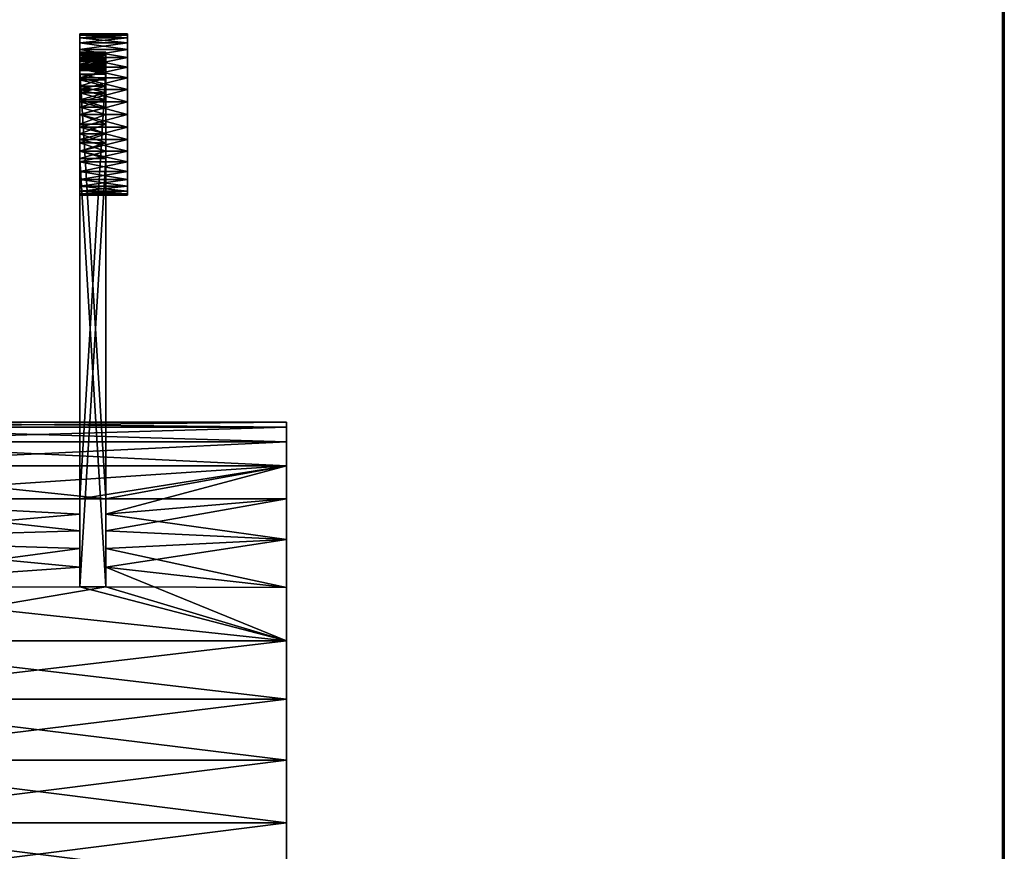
# Model space of a CAD drawing. Extents: x -4.8 to 55.9, y -3 to 25.9.
# Tile 255 of 256: x 48.9 to 54, y 16.6 to 20.9. Entities that reach past the tile are written whole.
import ezdxf

# ---------------------------------------------------------------- set-up
doc = ezdxf.new("R2010")
doc.units = 0

# ---------------------------------------------------------------- blocks, each defined once
blk = doc.blocks.new('Box-638355a3-c890-4fd0-b728-b39c41c250b5')
at = {"color": 253, "linetype": 'Continuous', "true_color": 0xa0a0a0, "transparency": 33554687}
mesh = blk.add_polyface(dxfattribs=at)
corners = [(0, 0), (54, 0), (54, 24), (0, 24), (0, 0, 0.01), (54, 0, 0.01), (54, 24, 0.01), (0, 24, 0.01)]
mesh.append_faces([[corners[k] for k in face] for face in [(0, 1, 2, 3), (4, 5, 6, 7), (0, 1, 5, 4), (1, 2, 6, 5), (2, 3, 7, 6), (3, 0, 4, 7)]], dxfattribs={"color": 253})
blk = doc.blocks.new('Box-07747896-d056-4941-b30d-9d22ee5c5ea8')
at = {"color": 253, "linetype": 'Continuous', "true_color": 0xa0a0a0, "transparency": 33554687}
mesh = blk.add_polyface(dxfattribs=at)
corners = [(0, 0), (54, 0), (54, 24), (0, 24), (0, 0, 0.01), (54, 0, 0.01), (54, 24, 0.01), (0, 24, 0.01)]
mesh.append_faces([[corners[k] for k in face] for face in [(0, 1, 2, 3), (4, 5, 6, 7), (0, 1, 5, 4), (1, 2, 6, 5), (2, 3, 7, 6), (3, 0, 4, 7)]], dxfattribs={"color": 253})
blk = doc.blocks.new('Box-6055cdb0-c787-41a5-9ab7-30b7c90fd213')
at = {"color": 253, "linetype": 'Continuous', "true_color": 0xa0a0a0, "transparency": 33554687}
mesh = blk.add_polyface(dxfattribs=at)
corners = [(0, 0), (0.01, 0), (0.01, 24), (0, 24), (0, 0, 21), (0.01, 0, 21), (0.01, 24, 21), (0, 24, 21)]
mesh.append_faces([[corners[k] for k in face] for face in [(0, 1, 2, 3), (4, 5, 6, 7), (0, 1, 5, 4), (1, 2, 6, 5), (2, 3, 7, 6), (3, 0, 4, 7)]], dxfattribs={"color": 253})
blk = doc.blocks.new('8e6bfa97-ff45-4f4a-9ec3-150c76c71b82')
at = {"linetype": 'Continuous', "transparency": 33554687}
for name, p in [('Box-638355a3-c890-4fd0-b728-b39c41c250b5', (0, 0)), ('Box-07747896-d056-4941-b30d-9d22ee5c5ea8', (0, 0, 20.99)), ('Box-6055cdb0-c787-41a5-9ab7-30b7c90fd213', (53.99, 0))]:
    blk.add_blockref(name, p, dxfattribs=at)
blk = doc.blocks.new('0d7d3fa7-b933-4bef-afca-5337e39bdd30')
at = {"color": 251, "transparency": 33554687}
mesh = blk.add_polyface(dxfattribs=at)
corners = [(34.333, -8.596, 21.48), (34.333, -8.416, 21.437), (32.889, -8.416, 21.437), (32.889, -8.596, 21.48), (32.889, -8.781, 21.495), (34.333, -8.781, 21.495), (34.333, -8.244, 21.366), (32.889, -8.244, 21.366), (34.333, -8.086, 21.269), (34.333, -7.945, 21.149), (32.889, -7.945, 21.149), (32.889, -8.086, 21.269), (34.333, -7.825, 21.008), (34.333, -7.728, 20.85), (32.889, -7.728, 20.85), (32.889, -7.825, 21.008), (34.333, -7.657, 20.678), (32.889, -7.657, 20.678), (34.333, -7.614, 20.129), (34.333, -7.657, 19.948), (32.889, -7.657, 19.948), (32.889, -7.614, 20.129), (32.889, -7.599, 20.313), (34.333, -7.599, 20.313), (32.889, -7.614, 20.498), (34.333, -7.614, 20.498), (34.333, -7.728, 19.777), (32.889, -7.728, 19.777), (34.333, -7.825, 19.619), (34.333, -7.945, 19.478), (32.889, -7.945, 19.478), (32.889, -7.825, 19.619), (34.333, -8.086, 19.358), (34.333, -8.244, 19.261), (32.889, -8.244, 19.261), (32.889, -8.086, 19.358), (34.333, -8.416, 19.19), (32.889, -8.416, 19.19), (34.333, -8.596, 19.147), (34.333, -8.781, 19.132), (32.889, -8.781, 19.132), (32.889, -8.596, 19.147)]
mesh.append_faces([[corners[k] for k in face] for face in [(0, 2, 3, 0), (3, 5, 0, 3), (2, 6, 7, 2), (8, 10, 11, 8), (11, 6, 8, 11), (12, 14, 15, 12), (15, 9, 12, 15), (14, 16, 17, 14), (18, 20, 21, 18), (21, 23, 18, 21), (22, 25, 23, 22), (24, 16, 25, 24), (20, 26, 27, 20), (28, 30, 31, 28), (31, 26, 28, 31), (32, 34, 35, 32), (35, 29, 32, 35), (34, 36, 37, 34), (38, 40, 41, 38), (41, 36, 38, 41)]], dxfattribs={"vtx0": -1, "color": 251})
mesh.append_faces([[corners[k] for k in face] for face in [(0, 1, 2, 0), (3, 4, 5, 3), (2, 1, 6, 2), (8, 9, 10, 8), (11, 7, 6, 11), (12, 13, 14, 12), (15, 10, 9, 15), (14, 13, 16, 14), (18, 19, 20, 18), (21, 22, 23, 21), (22, 24, 25, 22), (24, 17, 16, 24), (20, 19, 26, 20), (28, 29, 30, 28), (31, 27, 26, 31), (32, 33, 34, 32), (35, 30, 29, 35), (34, 33, 36, 34), (38, 39, 40, 38), (41, 37, 36, 41)]], dxfattribs={"vtx2": -1, "color": 251})
mesh = blk.add_polyface(dxfattribs=at)
corners = [(34.333, -7.614, -0.66), (34.333, -7.657, -0.84), (32.889, -7.657, -0.84), (32.889, -7.614, -0.66), (32.889, -7.599, -0.475), (34.333, -7.599, -0.475), (34.333, -7.728, -1.012), (32.889, -7.728, -1.012), (34.333, -7.825, -1.17), (34.333, -7.945, -1.311), (32.889, -7.945, -1.311), (32.889, -7.825, -1.17), (34.333, -8.086, -1.431), (34.333, -8.244, -1.528), (32.889, -8.244, -1.528), (32.889, -8.086, -1.431), (34.333, -8.416, -1.599), (32.889, -8.416, -1.599), (34.333, -8.596, -1.642), (34.333, -8.781, -1.657), (32.889, -8.781, -1.657), (32.889, -8.596, -1.642), (34.333, -8.965, -1.642), (34.333, -9.146, -1.599), (32.889, -9.146, -1.599), (32.889, -8.965, -1.642), (34.333, -9.317, -1.528), (32.889, -9.317, -1.528), (34.333, -9.475, -1.431), (34.333, -9.616, -1.311), (32.889, -9.616, -1.311), (32.889, -9.475, -1.431), (34.333, -9.736, -1.17), (34.333, -9.833, -1.012), (32.889, -9.833, -1.012), (32.889, -9.736, -1.17), (34.333, -9.904, -0.84), (32.889, -9.904, -0.84), (34.333, -9.947, -0.66), (34.333, -9.962, -0.475), (32.889, -9.962, -0.475), (32.889, -9.947, -0.66)]
mesh.append_faces([[corners[k] for k in face] for face in [(0, 2, 3, 0), (3, 5, 0, 3), (2, 6, 7, 2), (8, 10, 11, 8), (11, 6, 8, 11), (12, 14, 15, 12), (15, 9, 12, 15), (14, 16, 17, 14), (18, 20, 21, 18), (21, 16, 18, 21), (22, 24, 25, 22), (25, 19, 22, 25), (24, 26, 27, 24), (28, 30, 31, 28), (31, 26, 28, 31), (32, 34, 35, 32), (35, 29, 32, 35), (34, 36, 37, 34), (38, 40, 41, 38), (41, 36, 38, 41)]], dxfattribs={"vtx0": -1, "color": 251})
mesh.append_faces([[corners[k] for k in face] for face in [(0, 1, 2, 0), (3, 4, 5, 3), (2, 1, 6, 2), (8, 9, 10, 8), (11, 7, 6, 11), (12, 13, 14, 12), (15, 10, 9, 15), (14, 13, 16, 14), (18, 19, 20, 18), (21, 17, 16, 21), (22, 23, 24, 22), (25, 20, 19, 25), (24, 23, 26, 24), (28, 29, 30, 28), (31, 27, 26, 31), (32, 33, 34, 32), (35, 30, 29, 35), (34, 33, 36, 34), (38, 39, 40, 38), (41, 37, 36, 41)]], dxfattribs={"vtx2": -1, "color": 251})
mesh = blk.add_polyface(dxfattribs=at)
corners = [(34.333, -9.947, -0.291), (34.333, -9.904, -0.11), (32.889, -9.904, -0.11), (32.889, -9.947, -0.291), (32.889, -9.962, -0.475), (34.333, -9.962, -0.475), (34.333, -9.833, 0.061), (32.889, -9.833, 0.061), (34.333, -9.736, 0.219), (34.333, -9.616, 0.36), (32.889, -9.616, 0.36), (32.889, -9.736, 0.219), (34.333, -9.475, 0.48), (34.333, -9.317, 0.577), (32.889, -9.317, 0.577), (32.889, -9.475, 0.48), (34.333, -9.146, 0.648), (32.889, -9.146, 0.648), (34.333, -8.596, 0.691), (34.333, -8.416, 0.648), (32.889, -8.416, 0.648), (32.889, -8.596, 0.691), (32.889, -8.781, 0.706), (34.333, -8.781, 0.706), (32.889, -8.965, 0.691), (34.333, -8.965, 0.691), (34.333, -8.244, 0.577), (32.889, -8.244, 0.577), (34.333, -8.086, 0.48), (34.333, -7.945, 0.36), (32.889, -7.945, 0.36), (32.889, -8.086, 0.48), (34.333, -7.825, 0.219), (34.333, -7.728, 0.061), (32.889, -7.728, 0.061), (32.889, -7.825, 0.219), (34.333, -7.657, -0.11), (32.889, -7.657, -0.11), (34.333, -7.614, -0.291), (34.333, -7.599, -0.475), (32.889, -7.599, -0.475), (32.889, -7.614, -0.291)]
mesh.append_faces([[corners[k] for k in face] for face in [(0, 2, 3, 0), (3, 5, 0, 3), (2, 6, 7, 2), (8, 10, 11, 8), (11, 6, 8, 11), (12, 14, 15, 12), (15, 9, 12, 15), (14, 16, 17, 14), (18, 20, 21, 18), (21, 23, 18, 21), (22, 25, 23, 22), (24, 16, 25, 24), (20, 26, 27, 20), (28, 30, 31, 28), (31, 26, 28, 31), (32, 34, 35, 32), (35, 29, 32, 35), (34, 36, 37, 34), (38, 40, 41, 38), (41, 36, 38, 41)]], dxfattribs={"vtx0": -1, "color": 251})
mesh.append_faces([[corners[k] for k in face] for face in [(0, 1, 2, 0), (3, 4, 5, 3), (2, 1, 6, 2), (8, 9, 10, 8), (11, 7, 6, 11), (12, 13, 14, 12), (15, 10, 9, 15), (14, 13, 16, 14), (18, 19, 20, 18), (21, 22, 23, 21), (22, 24, 25, 22), (24, 17, 16, 24), (20, 19, 26, 20), (28, 29, 30, 28), (31, 27, 26, 31), (32, 33, 34, 32), (35, 30, 29, 35), (34, 33, 36, 34), (38, 39, 40, 38), (41, 37, 36, 41)]], dxfattribs={"vtx2": -1, "color": 251})
mesh = blk.add_polyface(dxfattribs=at)
corners = [(34.333, -7.599, 20.313), (34.333, -7.614, 20.498), (34.333, -7.657, 20.678), (34.333, -7.614, 20.129), (34.333, -7.657, 19.948), (34.333, -7.728, 20.85), (34.333, -7.728, 19.777), (34.333, -7.825, 21.008), (34.333, -7.825, 19.619), (34.333, -7.945, 21.149), (34.333, -7.945, 19.478), (34.333, -8.086, 21.269), (34.333, -8.086, 19.358), (34.333, -8.244, 21.366), (34.333, -8.244, 19.261), (34.333, -8.416, 21.437), (34.333, -8.416, 19.19), (34.333, -8.596, 21.48), (34.333, -8.596, 19.147), (34.333, -8.781, 21.495), (34.333, -8.781, 19.132), (34.333, -8.965, 21.48), (34.333, -8.965, 19.147), (34.333, -9.962, 20.313), (34.333, -9.947, 20.129), (34.333, -9.904, 19.948), (34.333, -9.947, 20.498), (34.333, -9.904, 20.678), (34.333, -9.833, 19.777), (34.333, -9.833, 20.85), (34.333, -9.736, 19.619), (34.333, -9.736, 21.008), (34.333, -9.616, 19.478), (34.333, -9.616, 21.149), (34.333, -9.475, 19.358), (34.333, -9.475, 21.269), (34.333, -9.317, 19.261), (34.333, -9.317, 21.366), (34.333, -9.146, 19.19), (34.333, -9.146, 21.437)]
mesh.append_faces([[corners[k] for k in face] for face in [(5, 6, 4, 5), (7, 8, 6, 7), (9, 10, 8, 9), (11, 12, 10, 11), (13, 14, 12, 13), (15, 16, 14, 15), (17, 18, 16, 17), (19, 20, 18, 19), (21, 22, 20, 21), (28, 29, 27, 28), (30, 31, 29, 30), (32, 33, 31, 32), (34, 35, 33, 34), (36, 37, 35, 36), (38, 39, 37, 38), (22, 21, 39, 22)]], dxfattribs={"vtx0": -1, "vtx2": -1, "color": 251})
mesh.append_faces([[corners[k] for k in face] for face in [(3, 0, 2, 3), (4, 3, 2, 4), (2, 5, 4, 2), (5, 7, 6, 5), (7, 9, 8, 7), (9, 11, 10, 9), (11, 13, 12, 11), (13, 15, 14, 13), (15, 17, 16, 15), (17, 19, 18, 17), (19, 21, 20, 19), (26, 23, 25, 26), (27, 26, 25, 27), (25, 28, 27, 25), (28, 30, 29, 28), (30, 32, 31, 30), (32, 34, 33, 32), (34, 36, 35, 34), (36, 38, 37, 36), (38, 22, 39, 38)]], dxfattribs={"vtx1": -1, "vtx2": -1, "color": 251})
mesh.append_faces([[corners[k] for k in face] for face in [(0, 1, 2, 0), (23, 24, 25, 23)]], dxfattribs={"vtx2": -1, "color": 251})
mesh = blk.add_polyface(dxfattribs=at)
corners = [(34.333, -8.781, -1.657), (34.333, -8.596, -1.642), (34.333, -8.416, -1.599), (34.333, -8.965, -1.642), (34.333, -9.146, -1.599), (34.333, -8.244, -1.528), (34.333, -9.317, -1.528), (34.333, -8.086, -1.431), (34.333, -9.475, -1.431), (34.333, -7.945, -1.311), (34.333, -9.616, -1.311), (34.333, -7.825, -1.17), (34.333, -9.736, -1.17), (34.333, -7.728, -1.012), (34.333, -9.833, -1.012), (34.333, -7.657, -0.84), (34.333, -9.904, -0.84), (34.333, -7.614, -0.66), (34.333, -9.947, -0.66), (34.333, -7.599, -0.475), (34.333, -9.962, -0.475), (34.333, -7.614, -0.291), (34.333, -9.947, -0.291), (34.333, -8.781, 0.706), (34.333, -8.965, 0.691), (34.333, -9.146, 0.648), (34.333, -8.596, 0.691), (34.333, -8.416, 0.648), (34.333, -9.317, 0.577), (34.333, -8.244, 0.577), (34.333, -9.475, 0.48), (34.333, -8.086, 0.48), (34.333, -9.616, 0.36), (34.333, -7.945, 0.36), (34.333, -9.736, 0.219), (34.333, -7.825, 0.219), (34.333, -9.833, 0.061), (34.333, -7.728, 0.061), (34.333, -9.904, -0.11), (34.333, -7.657, -0.11)]
mesh.append_faces([[corners[k] for k in face] for face in [(5, 6, 4, 5), (7, 8, 6, 7), (9, 10, 8, 9), (11, 12, 10, 11), (13, 14, 12, 13), (15, 16, 14, 15), (17, 18, 16, 17), (19, 20, 18, 19), (21, 22, 20, 21), (28, 29, 27, 28), (30, 31, 29, 30), (32, 33, 31, 32), (34, 35, 33, 34), (36, 37, 35, 36), (38, 39, 37, 38), (22, 21, 39, 22)]], dxfattribs={"vtx0": -1, "vtx2": -1, "color": 251})
mesh.append_faces([[corners[k] for k in face] for face in [(3, 0, 2, 3), (4, 3, 2, 4), (2, 5, 4, 2), (5, 7, 6, 5), (7, 9, 8, 7), (9, 11, 10, 9), (11, 13, 12, 11), (13, 15, 14, 13), (15, 17, 16, 15), (17, 19, 18, 17), (19, 21, 20, 19), (26, 23, 25, 26), (27, 26, 25, 27), (25, 28, 27, 25), (28, 30, 29, 28), (30, 32, 31, 30), (32, 34, 33, 32), (34, 36, 35, 34), (36, 38, 37, 36), (38, 22, 39, 38)]], dxfattribs={"vtx1": -1, "vtx2": -1, "color": 251})
mesh.append_faces([[corners[k] for k in face] for face in [(0, 1, 2, 0), (23, 24, 25, 23)]], dxfattribs={"vtx2": -1, "color": 251})
at = {"color": 254, "transparency": 33554687}
mesh = blk.add_polyface(dxfattribs=at)
corners = [(33.677, -8.673, -1.383), (33.677, -8.781, -1.389), (32.889, -8.781, -1.389), (32.889, -8.673, -1.383), (32.889, -8.567, -1.364), (33.677, -8.567, -1.364), (33.677, -8.464, -1.333), (32.889, -8.464, -1.333), (32.889, -8.366, -1.289), (33.677, -8.366, -1.289), (33.677, -8.244, -1.215), (32.889, -8.244, -1.215), (32.889, -8.135, -1.121), (33.677, -8.135, -1.121), (33.677, -8.041, -1.012), (32.889, -8.041, -1.012), (32.889, -7.967, -0.89), (33.677, -7.967, -0.89), (33.677, -7.912, -0.758), (32.889, -7.912, -0.758), (33.677, -7.878, -0.618), (32.889, -7.878, -0.618), (32.889, -7.867, -0.475), (33.677, -7.867, -0.475), (33.677, -7.878, -0.333), (32.889, -7.878, -0.333), (32.889, -7.912, -0.193), (33.677, -7.912, -0.193), (33.677, -7.967, -0.061), (32.889, -7.967, -0.061), (33.677, -8.041, 0.061), (32.889, -8.041, 0.061), (32.889, -8.135, 0.17), (33.677, -8.135, 0.17), (33.677, -8.923, -1.378), (33.677, -9.063, -1.344), (32.889, -9.063, -1.344), (32.889, -8.923, -1.378), (32.889, -8.781, -1.389), (33.677, -8.781, -1.389), (33.677, -9.195, -1.289), (32.889, -9.195, -1.289), (33.677, -9.317, -1.215), (33.677, -9.426, -1.121), (32.889, -9.426, -1.121), (32.889, -9.317, -1.215)]
mesh.append_faces([[corners[k] for k in face] for face in [(0, 2, 3, 0), (3, 5, 0, 3), (6, 4, 7, 6), (7, 9, 6, 7), (10, 8, 11, 10), (11, 13, 10, 11), (14, 12, 15, 14), (15, 17, 14, 15), (18, 16, 19, 18), (20, 19, 21, 20), (21, 23, 20, 21), (24, 22, 25, 24), (25, 27, 24, 25), (28, 26, 29, 28), (30, 29, 31, 30), (31, 33, 30, 31), (34, 36, 37, 34), (37, 39, 34, 37), (36, 40, 41, 36), (42, 44, 45, 42), (45, 40, 42, 45)]], dxfattribs={"vtx0": -1, "color": 254})
mesh.append_faces([[corners[k] for k in face] for face in [(0, 1, 2, 0), (3, 4, 5, 3), (6, 5, 4, 6), (7, 8, 9, 7), (10, 9, 8, 10), (11, 12, 13, 11), (14, 13, 12, 14), (15, 16, 17, 15), (18, 17, 16, 18), (20, 18, 19, 20), (21, 22, 23, 21), (24, 23, 22, 24), (25, 26, 27, 25), (28, 27, 26, 28), (30, 28, 29, 30), (31, 32, 33, 31), (34, 35, 36, 34), (37, 38, 39, 37), (36, 35, 40, 36), (42, 43, 44, 42), (45, 41, 40, 45)]], dxfattribs={"vtx2": -1, "color": 254})
mesh = blk.add_polyface(dxfattribs=at)
corners = [(33.677, -8.673, 21.221), (33.677, -8.567, 21.202), (32.889, -8.567, 21.202), (32.889, -8.673, 21.221), (32.889, -8.781, 21.227), (33.677, -8.781, 21.227), (33.677, -8.464, 21.171), (33.677, -8.366, 21.127), (32.889, -8.366, 21.127), (32.889, -8.464, 21.171), (33.677, -8.187, 21.008), (33.677, -8.11, 20.934), (32.889, -8.11, 20.934), (32.889, -8.187, 21.008), (32.889, -8.273, 21.073), (33.677, -8.273, 21.073), (33.677, -8.041, 20.85), (33.677, -7.984, 20.76), (32.889, -7.984, 20.76), (32.889, -8.041, 20.85), (33.677, -7.937, 20.663), (33.677, -7.901, 20.561), (32.889, -7.901, 20.561), (32.889, -7.937, 20.663), (33.677, -7.878, 20.456), (33.677, -7.868, 20.349), (32.889, -7.868, 20.349), (32.889, -7.878, 20.456), (33.677, -7.885, 20.135), (33.677, -7.912, 20.031), (32.889, -7.912, 20.031), (32.889, -7.885, 20.135), (32.889, -7.87, 20.242), (33.677, -7.87, 20.242), (33.677, -7.951, 19.931), (33.677, -8.002, 19.836), (32.889, -8.002, 19.836), (32.889, -7.951, 19.931), (33.677, -8.063, 19.748), (33.677, -8.135, 19.668), (32.889, -8.135, 19.668), (32.889, -8.063, 19.748)]
mesh.append_faces([[corners[k] for k in face] for face in [(0, 2, 3, 0), (3, 5, 0, 3), (6, 8, 9, 6), (9, 1, 6, 9), (10, 12, 13, 10), (13, 15, 10, 13), (14, 7, 15, 14), (16, 18, 19, 16), (19, 11, 16, 19), (20, 22, 23, 20), (23, 17, 20, 23), (24, 26, 27, 24), (27, 21, 24, 27), (28, 30, 31, 28), (31, 33, 28, 31), (32, 25, 33, 32), (34, 36, 37, 34), (37, 29, 34, 37), (38, 40, 41, 38), (41, 35, 38, 41)]], dxfattribs={"vtx0": -1, "color": 254})
mesh.append_faces([[corners[k] for k in face] for face in [(0, 1, 2, 0), (3, 4, 5, 3), (6, 7, 8, 6), (9, 2, 1, 9), (10, 11, 12, 10), (13, 14, 15, 13), (14, 8, 7, 14), (16, 17, 18, 16), (19, 12, 11, 19), (20, 21, 22, 20), (23, 18, 17, 23), (24, 25, 26, 24), (27, 22, 21, 27), (28, 29, 30, 28), (31, 32, 33, 31), (32, 26, 25, 32), (34, 35, 36, 34), (37, 30, 29, 37), (38, 39, 40, 38), (41, 36, 35, 41)]], dxfattribs={"vtx2": -1, "color": 254})
at = {"color": 251, "transparency": 33554687}
mesh = blk.add_polyface(dxfattribs=at)
corners = [(33.677, -8.567, -1.364), (33.677, -8.464, -1.333), (33.677, -9.063, -1.344), (33.677, -8.923, -1.378), (33.677, -8.781, -1.389), (33.677, -8.673, -1.383), (33.677, -8.366, -1.289), (33.677, -9.195, -1.289), (33.677, -8.244, -1.215), (33.677, -9.317, -1.215), (33.677, -8.135, -1.121), (33.677, -9.426, -1.121), (33.677, -8.041, 0.061), (33.677, -8.135, 0.17), (33.677, -15.714, 5.166), (33.677, -7.967, -0.061), (33.677, -7.912, -0.193), (33.677, -7.878, -0.333), (33.677, -7.867, -0.475), (33.677, -7.878, -0.618), (33.677, -7.912, -0.758), (33.677, -7.967, -0.89), (33.677, -8.041, -1.012), (33.677, -15.424, 5.391), (33.677, -15.149, 5.634), (33.677, -14.89, 5.893), (33.677, -14.647, 6.168), (33.677, -14.422, 6.458)]
mesh.append_faces([[corners[k] for k in face] for face in [(0, 2, 3, 0), (3, 5, 0, 3), (1, 7, 2, 1), (6, 9, 7, 6), (8, 11, 9, 8), (14, 15, 12, 14), (14, 16, 15, 14), (14, 17, 16, 14), (14, 18, 17, 14), (14, 19, 18, 14), (14, 20, 19, 14), (11, 21, 20, 11), (11, 22, 21, 11), (11, 10, 22, 11), (13, 23, 14, 13), (13, 24, 23, 13), (13, 25, 24, 13), (13, 26, 25, 13)]], dxfattribs={"vtx0": -1, "vtx2": -1, "color": 251})
mesh.append_faces([[corners[k] for k in face] for face in [(0, 1, 2, 0), (1, 6, 7, 1), (6, 8, 9, 6), (8, 10, 11, 8), (12, 13, 14, 12), (14, 11, 20, 14)]], dxfattribs={"vtx1": -1, "vtx2": -1, "color": 251})
mesh.append_faces([[corners[k] for k in face] for face in [(3, 4, 5, 3), (13, 27, 26, 13)]], dxfattribs={"vtx2": -1, "color": 251})
mesh = blk.add_polyface(dxfattribs=at)
corners = [(33.677, -7.885, 20.135), (33.677, -7.87, 20.242), (33.677, -7.868, 20.349), (33.677, -7.878, 20.456), (33.677, -7.901, 20.561), (33.677, -7.912, 20.031), (33.677, -7.937, 20.663), (33.677, -7.951, 19.931), (33.677, -7.984, 20.76), (33.677, -8.002, 19.836), (33.677, -8.041, 20.85), (33.677, -8.063, 19.748), (33.677, -8.11, 20.934), (33.677, -8.135, 19.668), (33.677, -9.317, 21.053), (33.677, -9.426, 20.959), (33.677, -14.422, 13.38), (33.677, -9.195, 21.127), (33.677, -9.063, 21.182), (33.677, -8.923, 21.216), (33.677, -8.781, 21.227), (33.677, -8.673, 21.221), (33.677, -8.567, 21.202), (33.677, -8.464, 21.171), (33.677, -8.366, 21.127), (33.677, -8.273, 21.073), (33.677, -8.187, 21.008), (33.677, -14.647, 13.67), (33.677, -14.89, 13.945), (33.677, -15.149, 14.204), (33.677, -15.424, 14.447), (33.677, -15.714, 14.672)]
mesh.append_faces([[corners[k] for k in face] for face in [(0, 2, 3, 0), (3, 5, 0, 3), (4, 7, 5, 4), (6, 9, 7, 6), (8, 11, 9, 8), (10, 13, 11, 10), (16, 17, 14, 16), (16, 18, 17, 16), (16, 19, 18, 16), (16, 20, 19, 16), (16, 21, 20, 16), (16, 22, 21, 16), (13, 23, 22, 13), (13, 24, 23, 13), (13, 25, 24, 13), (13, 26, 25, 13), (13, 12, 26, 13), (15, 27, 16, 15), (15, 28, 27, 15), (15, 29, 28, 15), (15, 30, 29, 15)]], dxfattribs={"vtx0": -1, "vtx2": -1, "color": 251})
mesh.append_faces([[corners[k] for k in face] for face in [(3, 4, 5, 3), (4, 6, 7, 4), (6, 8, 9, 6), (8, 10, 11, 8), (10, 12, 13, 10), (14, 15, 16, 14), (16, 13, 22, 16)]], dxfattribs={"vtx1": -1, "vtx2": -1, "color": 251})
mesh.append_faces([[corners[k] for k in face] for face in [(0, 1, 2, 0), (15, 31, 30, 15)]], dxfattribs={"vtx2": -1, "color": 251})
mesh = blk.add_polyface(dxfattribs=at)
corners = [(33.677, -14.422, 13.38), (32.889, -14.422, 13.38), (32.889, -8.135, 19.668), (33.677, -8.135, 19.668)]
mesh.append_faces([[corners[k] for k in face] for face in [(3, 0, 2, 3)]], dxfattribs={"vtx1": -1, "color": 251})
mesh.append_faces([[corners[k] for k in face] for face in [(0, 1, 2, 0)]], dxfattribs={"vtx2": -1, "color": 251})
mesh = blk.add_polyface(dxfattribs=at)
corners = [(33.677, -8.135, 0.17), (32.889, -8.135, 0.17), (32.889, -14.422, 6.458), (33.677, -14.422, 6.458)]
mesh.append_faces([[corners[k] for k in face] for face in [(3, 0, 2, 3)]], dxfattribs={"vtx1": -1, "color": 251})
mesh.append_faces([[corners[k] for k in face] for face in [(0, 1, 2, 0)]], dxfattribs={"vtx2": -1, "color": 251})
at = {"color": 254, "transparency": 33554687}
mesh = blk.add_polyface(dxfattribs=at)
corners = [(33.677, -9.317, 21.053), (33.677, -9.195, 21.127), (32.889, -9.195, 21.127), (32.889, -9.317, 21.053), (32.889, -9.426, 20.959), (33.677, -9.426, 20.959), (33.677, -9.063, 21.182), (32.889, -9.063, 21.182), (33.677, -8.923, 21.216), (33.677, -8.781, 21.227), (32.889, -8.781, 21.227), (32.889, -8.923, 21.216)]
mesh.append_faces([[corners[k] for k in face] for face in [(0, 2, 3, 0), (3, 5, 0, 3), (2, 6, 7, 2), (8, 10, 11, 8), (11, 6, 8, 11)]], dxfattribs={"vtx0": -1, "color": 254})
mesh.append_faces([[corners[k] for k in face] for face in [(0, 1, 2, 0), (3, 4, 5, 3), (2, 1, 6, 2), (8, 9, 10, 8), (11, 7, 6, 11)]], dxfattribs={"vtx2": -1, "color": 254})
at = {"color": 251, "transparency": 33554687}
mesh = blk.add_polyface(dxfattribs=at)
corners = [(34.333, -8.965, 19.147), (34.333, -9.146, 19.19), (32.889, -9.146, 19.19), (32.889, -8.965, 19.147), (32.889, -8.781, 19.132), (34.333, -8.781, 19.132), (34.333, -9.317, 19.261), (32.889, -9.317, 19.261), (34.333, -9.475, 19.358), (34.333, -9.616, 19.478), (32.889, -9.616, 19.478), (32.889, -9.475, 19.358), (34.333, -9.736, 19.619), (34.333, -9.833, 19.777), (32.889, -9.833, 19.777), (32.889, -9.736, 19.619), (34.333, -9.904, 19.948), (32.889, -9.904, 19.948), (34.333, -9.947, 20.498), (34.333, -9.904, 20.678), (32.889, -9.904, 20.678), (32.889, -9.947, 20.498), (32.889, -9.962, 20.313), (34.333, -9.962, 20.313), (32.889, -9.947, 20.129), (34.333, -9.947, 20.129), (34.333, -9.833, 20.85), (32.889, -9.833, 20.85), (34.333, -9.736, 21.008), (34.333, -9.616, 21.149), (32.889, -9.616, 21.149), (32.889, -9.736, 21.008), (34.333, -9.475, 21.269), (34.333, -9.317, 21.366), (32.889, -9.317, 21.366), (32.889, -9.475, 21.269), (34.333, -9.146, 21.437), (32.889, -9.146, 21.437), (34.333, -8.965, 21.48), (34.333, -8.781, 21.495), (32.889, -8.781, 21.495), (32.889, -8.965, 21.48)]
mesh.append_faces([[corners[k] for k in face] for face in [(0, 2, 3, 0), (3, 5, 0, 3), (2, 6, 7, 2), (8, 10, 11, 8), (11, 6, 8, 11), (12, 14, 15, 12), (15, 9, 12, 15), (14, 16, 17, 14), (18, 20, 21, 18), (21, 23, 18, 21), (22, 25, 23, 22), (24, 16, 25, 24), (20, 26, 27, 20), (28, 30, 31, 28), (31, 26, 28, 31), (32, 34, 35, 32), (35, 29, 32, 35), (34, 36, 37, 34), (38, 40, 41, 38), (41, 36, 38, 41)]], dxfattribs={"vtx0": -1, "color": 251})
mesh.append_faces([[corners[k] for k in face] for face in [(0, 1, 2, 0), (3, 4, 5, 3), (2, 1, 6, 2), (8, 9, 10, 8), (11, 7, 6, 11), (12, 13, 14, 12), (15, 10, 9, 15), (14, 13, 16, 14), (18, 19, 20, 18), (21, 22, 23, 21), (22, 24, 25, 22), (24, 17, 16, 24), (20, 19, 26, 20), (28, 29, 30, 28), (31, 27, 26, 31), (32, 33, 34, 32), (35, 30, 29, 35), (34, 33, 36, 34), (38, 39, 40, 38), (41, 37, 36, 41)]], dxfattribs={"vtx2": -1, "color": 251})
mesh = blk.add_polyface(dxfattribs=at)
corners = [(33.677, -9.426, 20.959), (32.889, -9.426, 20.959), (32.889, -15.714, 14.672), (33.677, -15.714, 14.672)]
mesh.append_faces([[corners[k] for k in face] for face in [(3, 0, 2, 3)]], dxfattribs={"vtx1": -1, "color": 251})
mesh.append_faces([[corners[k] for k in face] for face in [(0, 1, 2, 0)]], dxfattribs={"vtx2": -1, "color": 251})
at = {"color": 254, "transparency": 33554687}
mesh = blk.add_polyface(dxfattribs=at)
corners = [(33.677, -15.714, 5.166), (32.889, -15.714, 5.166), (32.889, -9.426, -1.121), (33.677, -9.426, -1.121)]
mesh.append_faces([[corners[k] for k in face] for face in [(3, 0, 2, 3)]], dxfattribs={"vtx1": -1, "color": 254})
mesh.append_faces([[corners[k] for k in face] for face in [(0, 1, 2, 0)]], dxfattribs={"vtx2": -1, "color": 254})
at = {"color": 251, "transparency": 33554687}
mesh = blk.add_polyface(dxfattribs=at)
corners = [(33.677, -15.424, 5.391), (33.677, -15.149, 5.634), (39.147, -15.017, 5.761), (39.147, -15.719, 5.162), (39.147, -16.506, 4.68), (33.677, -15.714, 5.166), (32.889, -15.714, 5.166), (24.09, -15.719, 5.162), (32.889, -15.424, 5.391), (24.09, -15.017, 5.761), (32.889, -15.149, 5.634), (24.09, -16.506, 4.68), (32.889, -14.89, 5.893), (24.09, -14.418, 6.463), (32.889, -14.647, 6.168), (32.889, -14.422, 6.458), (24.09, -13.936, 7.25), (39.147, -13.936, 7.25), (33.677, -14.422, 6.458), (39.147, -14.418, 6.463), (33.677, -14.647, 6.168), (33.677, -14.89, 5.893), (33.677, -14.89, 13.945), (33.677, -15.149, 14.204), (39.147, -15.017, 14.077), (39.147, -14.418, 13.375), (33.677, -14.647, 13.67), (39.147, -13.936, 12.588), (33.677, -14.422, 13.38), (32.889, -14.422, 13.38), (24.09, -14.418, 13.375), (32.889, -14.647, 13.67), (24.09, -15.017, 14.077), (32.889, -14.89, 13.945), (32.889, -15.149, 14.204), (24.09, -13.936, 12.588), (32.889, -15.424, 14.447), (24.09, -15.719, 14.676), (32.889, -15.714, 14.672), (24.09, -16.506, 15.158), (39.147, -16.506, 15.158), (33.677, -15.714, 14.672), (39.147, -15.719, 14.676), (33.677, -15.424, 14.447), (39.147, -18.255, 15.727), (39.147, -17.358, 15.511), (24.09, -17.358, 15.511), (24.09, -18.255, 15.727), (24.09, -19.175, 15.799), (39.147, -19.175, 15.799), (39.147, -13.583, 11.736), (24.09, -13.583, 11.736), (39.147, -13.367, 8.999), (39.147, -13.583, 8.102), (24.09, -13.583, 8.102), (24.09, -13.367, 8.999), (24.09, -13.295, 9.919), (39.147, -13.295, 9.919), (24.09, -13.367, 10.839), (39.147, -13.367, 10.839), (39.147, -17.358, 4.327), (24.09, -17.358, 4.327), (39.147, -18.255, 4.111), (39.147, -19.175, 4.039), (24.09, -19.175, 4.039), (24.09, -18.255, 4.111)]
mesh.append_faces([[corners[k] for k in face] for face in [(0, 1, 2, 0), (0, 2, 3, 0), (3, 4, 5, 3), (3, 5, 0, 3), (6, 5, 7, 6), (7, 8, 6, 7), (7, 9, 10, 7), (7, 10, 8, 7), (5, 4, 11, 5), (5, 11, 7, 5), (12, 10, 9, 12), (9, 13, 14, 9), (9, 14, 12, 9), (13, 15, 14, 13), (13, 16, 17, 13), (13, 17, 15, 13), (17, 18, 15, 17), (17, 19, 20, 17), (17, 20, 18, 17), (19, 2, 21, 19), (19, 21, 20, 19), (2, 1, 21, 2), (22, 23, 24, 22), (24, 25, 26, 24), (24, 26, 22, 24), (25, 27, 28, 25), (25, 28, 26, 25), (29, 28, 30, 29), (30, 31, 29, 30), (30, 32, 33, 30), (30, 33, 31, 30), (32, 34, 33, 32), (28, 27, 35, 28), (28, 35, 30, 28), (36, 34, 32, 36), (36, 32, 37, 36), (37, 38, 36, 37), (37, 39, 40, 37), (37, 40, 38, 37), (40, 41, 38, 40), (40, 42, 43, 40), (40, 43, 41, 40), (42, 24, 23, 42), (42, 23, 43, 42)]], dxfattribs={"color": 251})
mesh.append_faces([[corners[k] for k in face] for face in [(44, 46, 47, 44), (47, 49, 44, 47), (46, 40, 39, 46), (35, 50, 51, 35), (52, 54, 55, 52), (55, 57, 52, 55), (56, 59, 57, 56), (58, 50, 59, 58), (54, 17, 16, 54), (11, 60, 61, 11), (62, 64, 65, 62), (65, 60, 62, 65)]], dxfattribs={"vtx0": -1, "color": 251})
mesh.append_faces([[corners[k] for k in face] for face in [(44, 45, 46, 44), (47, 48, 49, 47), (46, 45, 40, 46), (35, 27, 50, 35), (52, 53, 54, 52), (55, 56, 57, 55), (56, 58, 59, 56), (58, 51, 50, 58), (54, 53, 17, 54), (11, 4, 60, 11), (62, 63, 64, 62), (65, 61, 60, 65)]], dxfattribs={"vtx2": -1, "color": 251})
mesh = blk.add_polyface(dxfattribs=at)
corners = [(39.147, -13.295, 9.919), (39.147, -13.367, 10.839), (39.147, -13.583, 11.736), (39.147, -13.367, 8.999), (39.147, -13.583, 8.102), (39.147, -13.936, 12.588), (39.147, -13.936, 7.25), (39.147, -14.418, 13.375), (39.147, -14.418, 6.463), (39.147, -15.017, 14.077), (39.147, -15.017, 5.761), (39.147, -15.719, 14.676), (39.147, -15.719, 5.162), (39.147, -16.506, 15.158), (39.147, -16.506, 4.68), (39.147, -17.358, 15.511), (39.147, -17.358, 4.327), (39.147, -18.255, 15.727), (39.147, -18.255, 4.111), (39.147, -19.175, 15.799), (39.147, -19.175, 4.039), (39.147, -20.095, 15.727), (39.147, -20.095, 4.111), (39.147, -25.055, 9.919), (39.147, -24.983, 8.999), (39.147, -24.767, 8.102), (39.147, -24.983, 10.839), (39.147, -24.767, 11.736), (39.147, -24.414, 7.25), (39.147, -24.414, 12.588), (39.147, -23.932, 6.463), (39.147, -23.932, 13.375), (39.147, -23.333, 5.761), (39.147, -23.333, 14.077), (39.147, -22.631, 5.162), (39.147, -22.631, 14.676), (39.147, -21.844, 4.68), (39.147, -21.844, 15.158), (39.147, -20.992, 4.327), (39.147, -20.992, 15.511)]
mesh.append_faces([[corners[k] for k in face] for face in [(5, 6, 4, 5), (7, 8, 6, 7), (9, 10, 8, 9), (11, 12, 10, 11), (13, 14, 12, 13), (15, 16, 14, 15), (17, 18, 16, 17), (19, 20, 18, 19), (21, 22, 20, 21), (28, 29, 27, 28), (30, 31, 29, 30), (32, 33, 31, 32), (34, 35, 33, 34), (36, 37, 35, 36), (38, 39, 37, 38), (22, 21, 39, 22)]], dxfattribs={"vtx0": -1, "vtx2": -1, "color": 251})
mesh.append_faces([[corners[k] for k in face] for face in [(3, 0, 2, 3), (4, 3, 2, 4), (2, 5, 4, 2), (5, 7, 6, 5), (7, 9, 8, 7), (9, 11, 10, 9), (11, 13, 12, 11), (13, 15, 14, 13), (15, 17, 16, 15), (17, 19, 18, 17), (19, 21, 20, 19), (26, 23, 25, 26), (27, 26, 25, 27), (25, 28, 27, 25), (28, 30, 29, 28), (30, 32, 31, 30), (32, 34, 33, 32), (34, 36, 35, 34), (36, 38, 37, 36), (38, 22, 39, 38)]], dxfattribs={"vtx1": -1, "vtx2": -1, "color": 251})
mesh.append_faces([[corners[k] for k in face] for face in [(0, 1, 2, 0), (23, 24, 25, 23)]], dxfattribs={"vtx2": -1, "color": 251})
mesh = blk.add_polyface(dxfattribs=at)
corners = [(39.147, -20.095, 4.111), (39.147, -20.992, 4.327), (24.09, -20.992, 4.327), (24.09, -20.095, 4.111), (24.09, -19.175, 4.039), (39.147, -19.175, 4.039), (39.147, -21.844, 4.68), (24.09, -21.844, 4.68), (32.889, -22.926, 5.391), (32.889, -23.201, 5.634), (24.09, -23.333, 5.761), (24.09, -22.631, 5.162), (32.889, -22.636, 5.166), (33.677, -22.636, 5.166), (39.147, -22.631, 5.162), (33.677, -22.926, 5.391), (39.147, -23.333, 5.761), (33.677, -23.201, 5.634), (39.147, -23.932, 6.463), (39.147, -24.414, 7.25), (24.09, -24.414, 7.25), (24.09, -23.932, 6.463), (33.677, -23.46, 5.893), (33.677, -23.703, 6.168), (33.677, -23.928, 6.458), (32.889, -23.928, 6.458), (32.889, -23.703, 6.168), (32.889, -23.46, 5.893), (39.147, -24.767, 8.102), (24.09, -24.767, 8.102), (39.147, -24.983, 10.839), (39.147, -24.767, 11.736), (24.09, -24.767, 11.736), (24.09, -24.983, 10.839), (24.09, -25.055, 9.919), (39.147, -25.055, 9.919), (24.09, -24.983, 8.999), (39.147, -24.983, 8.999), (39.147, -24.414, 12.588), (24.09, -24.414, 12.588), (32.889, -23.46, 13.945), (32.889, -23.201, 14.204), (24.09, -23.333, 14.077), (24.09, -23.932, 13.375), (32.889, -23.703, 13.67), (32.889, -23.928, 13.38), (33.677, -23.928, 13.38), (39.147, -23.932, 13.375), (33.677, -23.703, 13.67), (39.147, -23.333, 14.077), (33.677, -23.46, 13.945), (33.677, -23.201, 14.204), (39.147, -22.631, 14.676), (39.147, -21.844, 15.158), (24.09, -21.844, 15.158), (24.09, -22.631, 14.676), (33.677, -22.926, 14.447), (33.677, -22.636, 14.672), (32.889, -22.636, 14.672), (32.889, -22.926, 14.447), (39.147, -20.992, 15.511), (24.09, -20.992, 15.511), (39.147, -20.095, 15.727), (39.147, -19.175, 15.799), (24.09, -19.175, 15.799), (24.09, -20.095, 15.727)]
mesh.append_faces([[corners[k] for k in face] for face in [(8, 9, 10, 8), (8, 10, 11, 8), (11, 12, 8, 11), (14, 15, 13, 14), (14, 16, 17, 14), (14, 17, 15, 14), (22, 17, 16, 22), (16, 18, 23, 16), (16, 23, 22, 16), (18, 24, 23, 18), (21, 26, 25, 21), (21, 10, 27, 21), (21, 27, 26, 21), (10, 9, 27, 10), (40, 41, 42, 40), (42, 43, 44, 42), (42, 44, 40, 42), (43, 45, 44, 43), (47, 48, 46, 47), (47, 49, 50, 47), (47, 50, 48, 47), (49, 51, 50, 49), (56, 51, 49, 56), (56, 49, 52, 56), (52, 57, 56, 52), (55, 59, 58, 55), (55, 42, 41, 55), (55, 41, 59, 55)]], dxfattribs={"color": 251})
mesh.append_faces([[corners[k] for k in face] for face in [(0, 2, 3, 0), (3, 5, 0, 3), (2, 6, 7, 2), (11, 13, 12, 11), (11, 6, 14, 11), (18, 20, 21, 18), (18, 25, 24, 18), (25, 18, 21, 25), (20, 28, 29, 20), (30, 32, 33, 30), (33, 35, 30, 33), (34, 37, 35, 34), (36, 28, 37, 36), (32, 38, 39, 32), (43, 46, 45, 43), (43, 38, 47, 43), (52, 54, 55, 52), (52, 58, 57, 52), (58, 52, 55, 58), (54, 60, 61, 54), (62, 64, 65, 62), (65, 60, 62, 65)]], dxfattribs={"vtx0": -1, "color": 251})
mesh.append_faces([[corners[k] for k in face] for face in [(0, 1, 2, 0), (3, 4, 5, 3), (2, 1, 6, 2), (11, 14, 13, 11), (11, 7, 6, 11), (18, 19, 20, 18), (20, 19, 28, 20), (30, 31, 32, 30), (33, 34, 35, 33), (34, 36, 37, 34), (36, 29, 28, 36), (32, 31, 38, 32), (43, 47, 46, 43), (43, 39, 38, 43), (52, 53, 54, 52), (54, 53, 60, 54), (62, 63, 64, 62), (65, 61, 60, 65)]], dxfattribs={"vtx2": -1, "color": 251})
blk = doc.blocks.new('67c062c2-fe4f-4682-81bf-4f6e360278ac')
at = {"linetype": 'Continuous', "transparency": 33554687}
blk.add_blockref('8e6bfa97-ff45-4f4a-9ec3-150c76c71b82', (0, 0), dxfattribs=at)
at = {"linetype": 'Continuous', "transparency": 33554687, "xscale": 0.17166667, "yscale": 0.35416391, "zscale": 0.35416391}
blk.add_blockref('0d7d3fa7-b933-4bef-afca-5337e39bdd30', (43.55, 23.5, 8.7), dxfattribs=at)

msp = doc.modelspace()

# ---------------------------------------------------------------- block references
at = {"transparency": 33554687}
msp.add_blockref('67c062c2-fe4f-4682-81bf-4f6e360278ac', (0, 0), dxfattribs=at)

doc.saveas('drawing.dxf')
